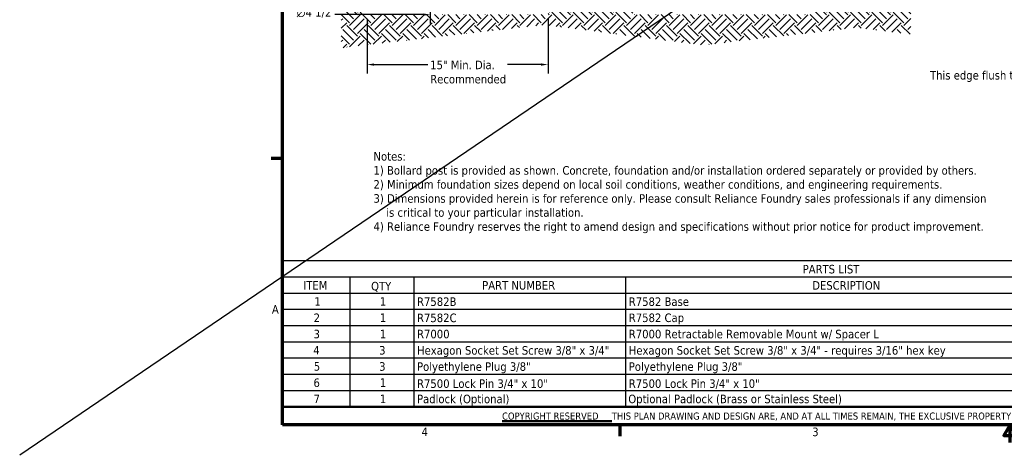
# Model space of a CAD drawing. Header units: feet. Extents: x -744 to -375, y 205 to 389.
# Tile 10 of 40: x -532 to -451, y 282 to 318. Entities that reach past the tile are written whole.
import ezdxf
from ezdxf.enums import TextEntityAlignment as Align

# ---------------------------------------------------------------- set-up
doc = ezdxf.new("R2010")
doc.units = ezdxf.units.FT
doc.header["$MEASUREMENT"] = 0
for name, color, linetype, lineweight in [('Border (ANSI)', 7, 'Continuous', 70), ('Dimension (ANSI)', 7, 'Continuous', 25), ('Hatch (ANSI)', 7, 'Continuous', 18), ('Symbol (ANSI)', 7, 'Continuous', 25), ('Title (ANSI)', 7, 'Continuous', 50)]:
    doc.layers.add(name, color=color, linetype=linetype, lineweight=lineweight)
doc.layers.add('RD_P_Text', color=1, linetype='Continuous')
doc.styles.add('Note Text (ANSI)', font='tahoma.ttf')
doc.styles.get("Standard").update_dxf_attribs({"font": 'font31.shx'})
doc.dimstyles.new('Default (ANSI)', dxfattribs={"dimscale": 5.882353, "dimtxt": 0.12, "dimasz": 0.098425, "dimexe": 0.125, "dimexo": 0.0625, "dimgap": 0.031496, "dimtad": 0, "dimtih": 1, "dimtoh": 1, "dimdec": 3, "dimrnd": 1e-08, "dimzin": 3, "dimdsep": 46, "dimlunit": 5, "dimtxsty": 'Note Text (ANSI)', "dimcen": 0.09, "dimdle": 0.393701, "dimclrd": 256, "dimclre": 256, "dimclrt": 256, "dimadec": 0, "dimazin": 1, "dimtfac": 1, "dimtofl": 0, "dimtmove": 0, "dimatfit": 3, "dimfxl": 1, "dimfrac": 2, "dimtolj": 1, "dimtzin": 4, "dimlwd": -1, "dimlwe": -1, "dimarcsym": 0})
doc.dimstyles.new('Default (ANSI)$7', dxfattribs={"dimscale": 5.882353, "dimtxt": 0.12, "dimasz": 0.098425, "dimexe": 0.125, "dimexo": 0.0625, "dimgap": 0.031496, "dimtad": 0, "dimtih": 1, "dimtoh": 1, "dimdec": 3, "dimrnd": 1e-08, "dimzin": 3, "dimdsep": 46, "dimlunit": 5, "dimtxsty": 'Note Text (ANSI)', "dimcen": 0.09, "dimdle": 0.393701, "dimclrd": 256, "dimclre": 256, "dimclrt": 256, "dimadec": 0, "dimazin": 1, "dimtfac": 1, "dimtofl": 0, "dimtmove": 0, "dimatfit": 3, "dimfxl": 1, "dimfrac": 2, "dimtolj": 1, "dimtzin": 4, "dimlwd": -1, "dimlwe": -1, "dimarcsym": 0})

# ---------------------------------------------------------------- blocks, each defined once
blk = doc.blocks.new('Borders Default Border')
at = {"layer": 'Border (ANSI)'}
for p, q in [((0.75, 4.25), (0.59, 4.25)), ((5.5, 0.5), (5.5, 0.34))]:
    blk.add_line(p, q, dxfattribs=at)
at = {"layer": 'Border (ANSI)', "flags": 128}
for points in [[(0.75, 0.5), (0.75, 16.5), (21.25, 16.5), (21.25, 0.5), (0.75, 0.5)], [(11, 0.25), (11, 0.5), (10.913, 0.35), (11.087, 0.35), (11, 0.5)]]:
    blk.add_lwpolyline(points, dxfattribs=at)
at = {"layer": 'Border (ANSI)', "char_height": 0.12, "attachment_point": 7, "style": 'Note Text (ANSI)'}
for s, insert in [('A', (0.599, 2.065)), ('4', (2.708, 0.34)), ('3', (8.213, 0.337))]:
    blk.add_mtext(s, dxfattribs=dict(at, insert=insert))
blk = doc.blocks.new('Title Blocks ANSI - Large')
at = {"layer": 'Title (ANSI)'}
for p, q in [((1.445, 0.436), (16.945, 0.436)), ((1.445, 0.436), (1.445, 0.186)), ((1.445, 0.186), (10.265, 0.186)), ((10.265, 0.186), (21.945, 0.186))]:
    blk.add_line(p, q, dxfattribs=at)
at = {"layer": 'Title (ANSI)', "insert": (9.12, 0.358), "char_height": 0.1, "width": 14.8366, "attachment_point": 2, "style": 'Note Text (ANSI)'}
blk.add_mtext('\\fTahoma|b0|i0;\\H0.1000;\\LCOPYRIGHT RESERVED\\l\\fTahoma|b0|i0;\\H0.1000;     THIS PLAN DRAWING AND DESIGN ARE, AND AT ALL TIMES REMAIN, THE EXCLUSIVE PROPERTY OF RELIANCE FOUNDRY CO. LTD.', dxfattribs=at)
at = {"layer": 'Title (ANSI)', "lineweight": 30, "flags": 104}
for tag, height, p in [('Sheet_Size', 0.18, (17.195, 0.601)), ('REVISION_NUMBER', 0.12, (21.695, 0.601))]:
    blk.add_attdef(tag, text='', height=height, dxfattribs=at).set_placement(p, align=Align.MIDDLE_CENTER)
blk.add_attdef('PART_NUMBER', text='', height=0.18, dxfattribs=at).set_placement((18.475, 0.466), align=Align.BOTTOM_LEFT)
blk = doc.blocks.new('PARTS LIST11')
at = {"layer": 'Symbol (ANSI)'}
for p, q in [((16.247, 2.807), (0.75, 2.807)), ((0.75, 2.807), (0.75, 2.578)), ((16.247, 2.578), (0.75, 2.578)), ((0.75, 2.578), (0.75, 2.35)), ((1.697, 2.578), (1.697, 2.35)), ((2.597, 2.578), (2.597, 2.35)), ((5.581, 2.578), (5.581, 2.35)), ((16.247, 2.35), (0.75, 2.35)), ((0.75, 2.35), (0.75, 0.75)), ((1.697, 2.35), (1.697, 0.75)), ((2.597, 2.35), (2.597, 0.75)), ((5.581, 2.35), (5.581, 0.75)), ((16.247, 2.121), (0.75, 2.121)), ((16.247, 1.893), (0.75, 1.893)), ((16.247, 1.664), (0.75, 1.664)), ((16.247, 1.436), (0.75, 1.436)), ((16.247, 1.207), (0.75, 1.207)), ((16.247, 0.979), (0.75, 0.979)), ((16.247, 0.75), (0.75, 0.75))]:
    blk.add_line(p, q, dxfattribs=at)
at = {"layer": 'Symbol (ANSI)', "char_height": 0.12, "attachment_point": 7, "style": 'Note Text (ANSI)'}
for s, insert in [('PARTS LIST', (8.078, 2.629)), ('ITEM', (1.042, 2.404)), ('QTY', (1.997, 2.371)), ('PART NUMBER', (3.562, 2.401)), ('DESCRIPTION', (8.213, 2.4)), ('1', (1.197, 2.175)), ('1', (2.12, 2.175)), ('R7582B', (2.644, 2.171)), ('R7582 Base', (5.628, 2.171)), ('2', (1.187, 1.946)), ('1', (2.12, 1.947)), ('R7582C', (2.644, 1.943)), ('R7582 Cap', (5.628, 1.912)), ('3', (1.186, 1.715)), ('1', (2.12, 1.718)), ('R7000', (2.644, 1.715)), ('R7000 Retractable Removable Mount w/ Spacer L', (5.628, 1.683)), ('4', (1.182, 1.49)), ('3', (2.11, 1.486)), ('Hexagon Socket Set Screw 3/8" x 3/4"', (2.644, 1.453)), ('Hexagon Socket Set Screw 3/8" x 3/4" - requires 3/16" hex key', (5.628, 1.453)), ('5', (1.189, 1.259)), ('3', (2.11, 1.258)), ('Polyethylene Plug 3/8"', (2.644, 1.225)), ('Polyethylene Plug 3/8"', (5.628, 1.225)), ('6', (1.185, 1.029)), ('1', (2.12, 1.033)), ('R7500 Lock Pin 3/4" x 10"', (2.644, 1.004)), ('R7500 Lock Pin 3/4" x 10"', (5.628, 1.004)), ('7', (1.187, 0.804)), ('1', (2.12, 0.804)), ('Padlock (Optional)', (2.644, 0.769)), ('Optional Padlock (Brass or Stainless Steel)', (5.621, 0.769))]:
    blk.add_mtext(s, dxfattribs=dict(at, insert=insert))
blk = doc.blocks.new('*D1158')
at = {"layer": 'Defpoints', "color": 0, "transparency": 16777216}
for p in [(-503.321, 318.912), (-488.321, 318.912), (-503.321, 314.767)]:
    blk.add_point(p, dxfattribs=at)
at = {"layer": 'Dimension (ANSI)', "transparency": 16777216}
for p, q in [((-503.321, 318.544), (-503.321, 314.031)), ((-488.321, 318.544), (-488.321, 314.031)), ((-502.742, 314.767), (-498.281, 314.767)), ((-488.9, 314.767), (-491.69, 314.767))]:
    blk.add_line(p, q, dxfattribs=at)
for points in [[(-502.742, 314.863), (-502.742, 314.67), (-503.321, 314.767)], [(-488.9, 314.863), (-488.9, 314.67), (-488.321, 314.767)]]:
    blk.add_solid(points, dxfattribs=at)
at = {"layer": 'Dimension (ANSI)', "transparency": 16777216, "insert": (-498.095, 315.089), "char_height": 0.70588, "attachment_point": 1, "style": 'Note Text (ANSI)'}
blk.add_mtext('\\A1;15" Min. Dia.\\PRecommended \\P', dxfattribs=at)
blk = doc.blocks.new('*D1161')
at = {"layer": 'Defpoints', "color": 0, "transparency": 16777216}
for p in [(-498.108, 321.643), (-493.619, 321.643), (-493.619, 318.907)]:
    blk.add_point(p, dxfattribs=at)
at = {"layer": 'Dimension (ANSI)', "transparency": 16777216}
for p, q in [((-498.108, 321.276), (-498.108, 318.172)), ((-498.687, 318.907), (-505.987, 318.907))]:
    blk.add_line(p, q, dxfattribs=at)
blk.add_solid([(-498.687, 319.003), (-498.687, 318.81), (-498.108, 318.907)], dxfattribs=at)
at = {"layer": 'Dimension (ANSI)', "transparency": 16777216, "insert": (-509.157, 319.438), "char_height": 0.70588, "attachment_point": 1, "style": 'Note Text (ANSI)'}
blk.add_mtext('\\A1;\\fAIGDT|b0|i0;\\H0.7059;\\ln\\fTahoma|b0|i0;\\H0.7059;4 1/2', dxfattribs=at)

msp = doc.modelspace()

# ---------------------------------------------------------------- hatches: boundary and pattern name
at = {"layer": 'Hatch (ANSI)'}
h = msp.add_hatch(dxfattribs=at)
h.set_pattern_fill('EARTH', color=247, scale=5, angle=45, style=0, pattern_type=2)
h.set_pattern_definition([(45, (-514.7404, 281.9874), (0, 1.767767), [1.25, -1.25]), (45, (-515.0718, 282.3189), (0, 1.767767), [1.25, -1.25]), (45, (-515.4033, 282.6503), (0, 1.767767), [1.25, -1.25]), (135, (-515.4033, 282.8713), (-1.767767, 3e-16), [1.25, -1.25]), (135, (-515.0718, 283.2028), (-1.767767, 3e-16), [1.25, -1.25]), (135, (-514.7404, 283.5342), (-1.767767, 3e-16), [1.25, -1.25])])
h.paths.add_polyline_path([(-488.32086, 329.12355), (-488.32086, 318.91158), (-503.32086, 318.91158), (-503.32086, 329.12355), (-505.47452, 329.12355), (-505.47452, 316.14758), (-488.70141, 318.05921), (-475.52061, 316.375), (-462.71717, 317.8342), (-458.25103, 317.26353), (-458.25103, 329.12355), (-466.2922, 329.12355), (-466.2922, 318.91158), (-481.2922, 318.91158), (-481.2922, 329.12355)])

# ---------------------------------------------------------------- linework, layer by layer
at = {"layer": 'RD_P_Text', "flags": 128}
msp.add_lwpolyline([(-374.5205, 389.45388), (-532.12141, 282.39639)], dxfattribs=at)

# ---------------------------------------------------------------- block references
at = {"color": 2, "xscale": 5.88235294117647, "yscale": 5.88235294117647, "zscale": 5.88235294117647}
for name, p in [('Borders Default Border', (-514.74035, 281.98742)), ('Title Blocks ANSI - Large', (-518.82967, 283.83498))]:
    msp.add_blockref(name, p, dxfattribs=at)
at = {"layer": 'Symbol (ANSI)', "xscale": 5.88235294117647, "yscale": 5.88235294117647, "zscale": 5.88235294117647}
msp.add_blockref('PARTS LIST11', (-514.74035, 281.98742), dxfattribs=at)

# ---------------------------------------------------------------- texts
at = {"layer": 'Symbol (ANSI)', "color": 2, "insert": (-446.55346, 314.23204), "char_height": 0.7058824, "width": 10.4120508, "attachment_point": 3, "style": 'Note Text (ANSI)'}
msp.add_mtext('{This edge flush to grade}', dxfattribs=at)
at = {"layer": 'Symbol (ANSI)', "color": 2, "insert": (-502.79511, 307.51473), "char_height": 0.70588236, "width": 52.1735164, "attachment_point": 1, "line_spacing_factor": 0.987884, "style": 'Note Text (ANSI)'}
msp.add_mtext('{Notes:\\P1) Bollard post is provided as shown. Concrete, foundation and/or installation ordered separately or provided by others.\\P2) Minimum foundation sizes depend on local soil conditions, weather conditions, and engineering requirements.\\P3) Dimensions provided herein is for reference only. Please consult Reliance Foundry sales professionals if any dimension \\P    is critical to your particular installation.\\P4) Reliance Foundry reserves the right to amend design and specifications without prior notice for product improvement.\\P }', dxfattribs=at)
at = {"layer": 'Symbol (ANSI)', "color": 2, "insert": (-469.53091, 293.68196), "char_height": 0.705882, "attachment_point": 1, "style": 'Note Text (ANSI)'}
msp.add_mtext('{ }', dxfattribs=at)

# ---------------------------------------------------------------- dimensions: what is measured, and where the dimension line sits
at = {"layer": 'Dimension (ANSI)', "color": 2}
for base, p1, p2, text, override, picture, middle in [((-493.61936, 318.90699), (-498.10755, 321.64322), (-493.61936, 321.64322), '\\fAIGDT|b0|i0;\\H0.7059;\\ln\\fTahoma|b0|i0;\\H0.7059;<>', {"dimgap": 0.031496, "dimtih": 0, "dimtoh": 0, "dimdec": 3, "dimse2": 1, "dimsd2": 1, "dimtol": 0, "dimlim": 0, "dimtp": 0, "dimtm": 0, "dimtdec": 2, "dimatfit": 1}, '*D1161', (-507.66494, 318.90699)), ((-503.32086, 314.7666), (-488.32086, 318.91158), (-503.32086, 318.91158), '<>" Min. Dia.\\PRecommended \\P', {"dimgap": 0.031496, "dimtih": 0, "dimtoh": 0, "dimdec": 3, "dimtol": 0, "dimlim": 0, "dimtp": 0, "dimtm": 0, "dimtdec": 2, "dimatfit": 1, "dimtvp": -0.333333}, '*D1158', (-494.98518, 314.7666))]:
    dim = msp.add_linear_dim(base=base, p1=p1, p2=p2, angle=180, text=text, dimstyle='Default (ANSI)', override=override, dxfattribs=at)
    dim.commit()
    dim.dimension.update_dxf_attribs({"geometry": picture, "text_midpoint": middle, "dimtype": 160})

# ---------------------------------------------------------------- leaders
at = {"layer": 'Symbol (ANSI)', "color": 2, "annotation_type": 0, "has_hookline": 1, "hookline_direction": 1}
for points, text_width in [([(-442.22734, 315.25765), (-446.23, 316.22466)], 7.10196), ([(-444.89608, 312.98843), (-445.78921, 313.8791), (-446.36819, 313.8791)], 10.3896)]:
    msp.add_leader(points, dimstyle='Default (ANSI)$7', override={"dimtad": 0}, dxfattribs=dict(at, text_width=text_width))

doc.saveas('drawing.dxf')
